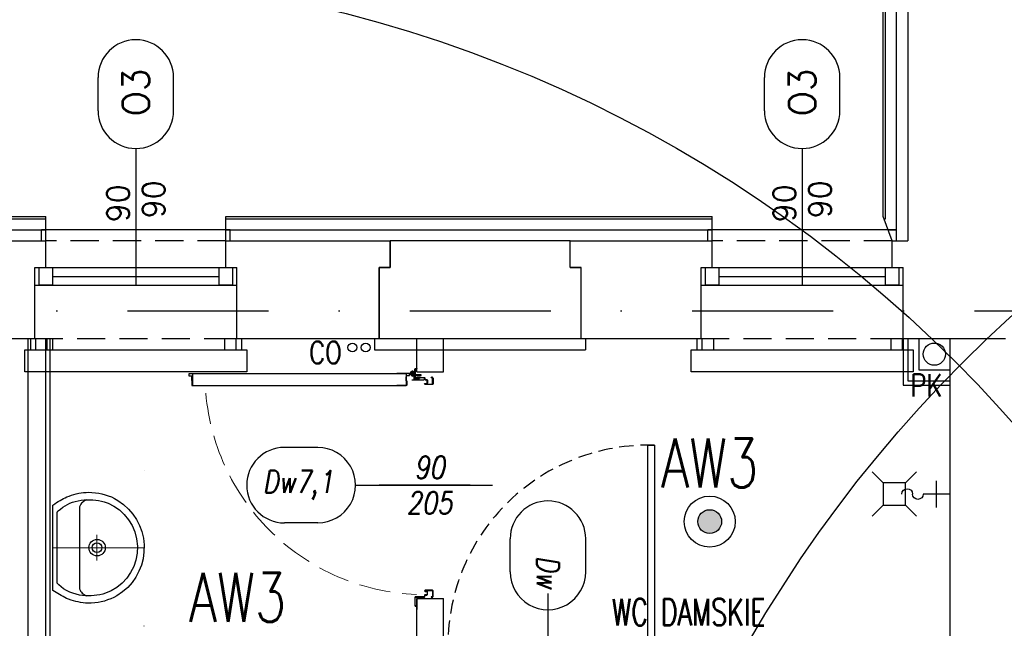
# Model space of a CAD drawing. Header units: millimetres. Extents: x 42924 to 92944, y -369470 to -179866.
# Tile 158 of 256: x 60080 to 60523, y -180784 to -180510. Entities that reach past the tile are written whole.
import ezdxf
from ezdxf.enums import TextEntityAlignment as Align

# ---------------------------------------------------------------- set-up
doc = ezdxf.new("R2010")
doc.units = ezdxf.units.MM
for name, pattern in [('CENTER', [0.6, 0.375, -0.075, 0.075, -0.075]), ('DASHDOT', [25.4, 12.7, -6.35, 0, -6.35]), ('DOT', [6.35, 0, -6.35]), ('HIDDEN', [9.525, 6.35, -3.175]), ('Hidden Line', [391.222223, 282.222223, -109])]:
    doc.linetypes.add(name, pattern=pattern)
doc.layers.get('0').update_dxf_attribs({"color": 8})
for name, color, linetype in [('!! 0_ Istn-okna', 8, 'Continuous'), ('!! 0_ Istn-sciany', 8, 'Continuous'), ('!! 0_ Istn-widok', 8, 'Continuous'), ('!! 0_Istn-armatura', 8, 'Continuous'), ('!! 0_Istn-cienka', 8, 'Continuous'), ('!! 0_Opis_okna', 8, 'Continuous'), ('!! 0_Opis_pom', 123, 'Continuous'), ('!! 0_Osie', 8, 'DASHDOT'), ('!! 1_ tynk zewn  - nowy', 8, 'Continuous'), ('!! 2 ZABUDOWA GK-MDF', 8, 'Continuous'), ('!! 2_ remont Ocieplenie', 8, 'ZIGZAG'), ('!! 2_Drzwi - nowe remont', 8, 'Continuous'), ('!! 2_drzwi opis', 8, 'Continuous'), ('!! 2_proj ściany remont', 8, 'Continuous'), ('!! 2_wypos-sanitarne', 8, 'Continuous'), ('0-osie-liniA', 8, 'DASHDOT'), ('E1', 2, 'Continuous'), ('E_0', 4, 'Continuous'), ('E_AW', 1, 'Continuous')]:
    doc.layers.add(name, color=color, linetype=linetype)
doc.layers.add('!! 0_Istn-grzejniki', color=8, linetype='Continuous', plot=False)
doc.layers.add('E_SAP_ZASIĘG', color=150, linetype='Continuous', plot=False)
doc.styles.add('50', font='ROMANS.shx', dxfattribs={"width": 0.8, "height": 10})
doc.styles.add('ARCHETYP', font='romans.shx', dxfattribs={"height": 15})
doc.styles.add('ELE1', font='romans.shx', dxfattribs={"width": 0.8, "height": 18})
doc.styles.add('TXT', font='simplex.shx')
doc.linetypes.add('ZIGZAG', pattern='A,0.00254,-5.08,[131,ltypeshp.shx,S=5.08,R=0,X=-5.08,Y=0],-10.16,[131,ltypeshp.shx,S=5.08,R=180,X=5.08,Y=0],-5.08', length=20.32254)

# ---------------------------------------------------------------- blocks, each defined once
blk = doc.blocks.new('A$C14D806DD')
at = {"layer": 'E_AW'}
h = blk.add_hatch(color=256, dxfattribs=at)
h.dxf.hatch_style = 1
h.paths.add_polyline_path([(5.36, 0, 1), (-5.36, 0, 1)])
at = {"layer": 'E_AW', "ltscale": 5}
for radius in [11.49, 5.36]:
    blk.add_circle((0, 0), radius, dxfattribs=at)
blk = doc.blocks.new('A$C19D82A3D')
for points in [[(-5, 10), (-10, 15)], [(5, 10), (10, 15)], [(-5, 0), (-10, -5)], [(5, 0), (10, -5)]]:
    blk.add_lwpolyline(points)
blk.add_lwpolyline([(-5, 10), (5, 10), (5, 0), (-5, 0)], close=True)
blk = doc.blocks.new('A$C22F40D41')
for points in [[(6, -6), (6, 6)], [(0, 0), (12, 0)]]:
    blk.add_lwpolyline(points)
for centre, start, end in [((14.4, 0), 180, 0), ((19.2, 0), 0, 180)]:
    blk.add_arc(centre, 2.4, start, end)
blk = doc.blocks.new('drzwi giszet')
blk.add_lwpolyline([(68617.39, -194499.27), (68617.39, -194409.27), (68620.39, -194409.27), (68620.39, -194499.27)], close=True)
blk.add_lwpolyline([(68572.43, -194476.09), (68572.43, -194526.09)])
at = {"linetype": 'HIDDEN'}
blk.add_arc((68617.39, -194499.27), 90, 88.0898, 180, dxfattribs=at)
blk = doc.blocks.new('zaw-dr-90-p')
at = {"color": 2, "linetype": 'CENTER', "ltscale": 0.2}
for p, q in [((12, 0), (-12, 0)), ((0, 12), (0, -12)), ((24.5, 24), (31, 24)), ((24.5, 19), (31, 19))]:
    blk.add_line(p, q, dxfattribs=at)
at = {"ltscale": 0.2}
for p, q in [((10, 12), (6.5, 12)), ((10, 0), (10, 6.5))]:
    blk.add_line(p, q, dxfattribs=at)
blk.add_lwpolyline([(0, 6.5), (23.5, 6.5, 0.414214), (28, 11), (28, 31), (24.5, 31), (24.5, 11, -0.414214), (23.5, 10), (0, 10, 4.561698), (7.6, 6.5), (4.9, 4.2)], format="xyb", dxfattribs=at)
blk.add_lwpolyline([(-0.2, -0.2), (-2.5, -0.2), (-2.5, 0.2), (-0.2, 0.2), (-0.2, 2.5), (0.2, 2.5), (0.2, 0.2), (2.8, 0.2), (2.8, -0.2), (0.2, -0.2), (0.2, -2.8), (-0.2, -2.8)], close=True)
blk.add_lwpolyline([(10, 10), (10, 39), (6.5, 39), (6.5, 10)], dxfattribs=at)
blk.add_circle((0, 0), 6.5, dxfattribs=at)
blk = doc.blocks.new('drzwi 90- sc 12')
for p, q in [((-13620.32, 20410.16), (-13620.32, 20313.77)), ((-13614.92, 20409.86), (-13620.32, 20409.86)), ((-13616.12, 20410.26), (-13620.22, 20410.26)), ((-13616.12, 20410.26), (-13620, 20410.26)), ((-13618.17, 20410.26), (-13616.22, 20410.26)), ((-13618.17, 20410.26), (-13616.22, 20410.26)), ((-13616.12, 20410.26), (-13616.12, 20411.46)), ((-13616.12, 20411.46), (-13615.02, 20411.46)), ((-13614.92, 20411.36), (-13614.92, 20313.77)), ((-13620.32, 20313.47), (-13620.32, 20317.97)), ((-13614.92, 20312.27), (-13614.92, 20317.97)), ((-13614.92, 20313.77), (-13620.32, 20313.77)), ((-13618.22, 20313.37), (-13620.22, 20313.37)), ((-13618.22, 20313.67), (-13618.22, 20313.37)), ((-13618.22, 20313.67), (-13616.42, 20313.67)), ((-13615.92, 20313.17), (-13615.92, 20312.17)), ((-13615.92, 20312.17), (-13615.02, 20312.17)), ((-13715.57, 20308.32), (-13715.57, 20308.56)), ((-13715.57, 20307.69), (-13715.57, 20308.56)), ((-13715.57, 20307.82), (-13715.57, 20308.56)), ((-13715.57, 20307.72), (-13715.37, 20307.72)), ((-13617.77, 20311.12), (-13617.77, 20305.72)), ((-13617.77, 20311.12), (-13617.77, 20305.72)), ((-13616.17, 20309.92), (-13617.37, 20309.92)), ((-13616.17, 20309.92), (-13616.17, 20311.02)), ((-13715.77, 20301.96), (-13716.27, 20301.96)), ((-13616.77, 20301.96), (-13616.27, 20301.96))]:
    blk.add_line(p, q)
for points in [[(-13665.27, 20284.96), (-13665.27, 20325.83)], [(-13615.57, 20309.64), (-13615.32, 20309.64), (-13615.32, 20309.82), (-13616.32, 20309.82), (-13616.32, 20309.64), (-13615.92, 20309.64)]]:
    blk.add_lwpolyline(points)
at = {"lineweight": 30}
for points in [[(-13716.27, 20308.92), (-13721.27, 20308.92)], [(-13716.27, 20308.92), (-13716.27, 20296.92)], [(-13614.27, 20308.92), (-13609.27, 20308.92)], [(-13614.27, 20308.92), (-13614.27, 20296.92)]]:
    blk.add_lwpolyline(points, dxfattribs=at)
at = {"ltscale": 0.2}
for points in [[(-13715.57, 20307.51), (-13715.57, 20309.48, 0.414214), (-13715.91, 20309.82), (-13719.43, 20309.82, 0.414214), (-13719.77, 20309.48), (-13719.77, 20308.92), (-13719.59, 20308.92), (-13719.59, 20309.48, -0.414214), (-13719.43, 20309.64), (-13716.97, 20309.64)], [(-13716.97, 20309.64), (-13715.91, 20309.64, -0.414214), (-13715.75, 20309.48), (-13715.75, 20307.51)], [(-13715.75, 20307.76), (-13715.75, 20305.58, 0.414214), (-13715.41, 20305.24), (-13714.96, 20305.24, -0.414214), (-13714.8, 20305.08), (-13714.8, 20304.48, 0.414214), (-13714.46, 20304.14), (-13713.28, 20304.14, 0.414214), (-13712.94, 20304.48), (-13712.94, 20305.15, -1), (-13712.75, 20305.15), (-13712.75, 20301.96, -0.414214), (-13712.91, 20301.8), (-13715.43, 20301.8, -0.414214), (-13715.59, 20301.96), (-13715.59, 20302.52), (-13715.77, 20302.52), (-13715.77, 20301.96, 0.414214), (-13715.43, 20301.62), (-13712.91, 20301.62, 0.414214), (-13712.57, 20301.96), (-13712.57, 20305.15, 1), (-13713.12, 20305.15), (-13713.12, 20304.48, -0.414214), (-13713.28, 20304.32), (-13714.46, 20304.32, -0.414214), (-13714.62, 20304.48), (-13714.62, 20305.08, 0.414214), (-13714.96, 20305.42), (-13715.41, 20305.42, -0.414214), (-13715.57, 20305.58), (-13715.57, 20307.64)], [(-13615.92, 20309.64), (-13616.63, 20309.64, 0.414214), (-13616.79, 20309.48), (-13616.79, 20305.58, -0.414214), (-13617.13, 20305.24), (-13617.58, 20305.24, 0.414214), (-13617.74, 20305.08), (-13617.74, 20304.48, -0.414214), (-13618.08, 20304.14), (-13619.26, 20304.14, -0.414214), (-13619.6, 20304.48), (-13619.6, 20305.15, 1), (-13619.79, 20305.15), (-13619.79, 20301.96, 0.414214), (-13619.63, 20301.8), (-13617.11, 20301.8, 0.414214), (-13616.95, 20301.96), (-13616.95, 20302.52), (-13616.77, 20302.52), (-13616.77, 20301.96, -0.414214), (-13617.11, 20301.62), (-13619.63, 20301.62, -0.414214), (-13619.97, 20301.96), (-13619.97, 20305.15, -1), (-13619.42, 20305.15), (-13619.42, 20304.48, 0.414214), (-13619.26, 20304.32), (-13618.08, 20304.32, 0.414214), (-13617.92, 20304.48), (-13617.92, 20305.08, -0.414214), (-13617.58, 20305.42), (-13617.13, 20305.42, 0.414214), (-13616.97, 20305.58), (-13616.97, 20309.48, -0.414214), (-13616.63, 20309.82), (-13613.11, 20309.82, -0.414214), (-13612.77, 20309.48), (-13612.77, 20308.92), (-13612.95, 20308.92), (-13612.95, 20309.48, 0.414214), (-13613.11, 20309.64), (-13615.57, 20309.64)]]:
    blk.add_lwpolyline(points, format="xyb", dxfattribs=at)
blk.add_lwpolyline([(-13616.79, 20308.82), (-13616.97, 20308.82), (-13616.97, 20307.42), (-13616.79, 20307.42)], close=True)
for centre, radius, start, end in [((-13620.22, 20410.16), 0.1, 90, 180), ((-13615.02, 20411.36), 0.1, 0, 90), ((-13620.22, 20313.47), 0.1, 180, 270), ((-13616.42, 20313.17), 0.5, 0, 90), ((-13615.02, 20312.27), 0.1, 270, 0), ((-13616.27, 20311.02), 0.1, 0, 90)]:
    blk.add_arc(centre, radius, start, end)
at = {"linetype": 'Hidden Line', "lineweight": 9, "ltscale": 0.05}
blk.add_arc((-13615.5, 20305.14), 99.12, 94.8005, 177.6944, dxfattribs=at)
at = {"xscale": 0.09999999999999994, "yscale": 0.09999999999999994, "zscale": 0.09999999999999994, "rotation": 180.0000000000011}
blk.add_blockref('zaw-dr-90-p', (-13614.92, 20310.92), dxfattribs=at)
blk = doc.blocks.new('A$C527aaae0')
at = {"lineweight": 5}
for points in [[(0, 0), (0, -0.4111)], [(0.1863, -0.1214), (0.1863, -0.1211)], [(0.1863, -0.1211), (0.1863, -0.1214)], [(-0.0573, -0.1985), (0.0582, -0.1985)]]:
    blk.add_lwpolyline(points, dxfattribs=at)
for points in [[(0.1915, -0.001), (0.1975, -0.0093), (0.203, -0.0173), (0.2082, -0.025), (0.213, -0.0326), (0.2175, -0.0402), (0.2216, -0.0479), (0.2255, -0.0558), (0.2292, -0.0639), (0.2328, -0.0735), (0.2366, -0.0845), (0.2399, -0.0953), (0.2429, -0.1061), (0.2453, -0.1169), (0.2473, -0.1278), (0.2487, -0.1389), (0.2495, -0.1502), (0.2498, -0.1618), (0.2492, -0.1766), (0.2478, -0.1918), (0.2457, -0.2067), (0.2428, -0.2214), (0.239, -0.2358), (0.2344, -0.25), (0.2289, -0.2639), (0.2225, -0.2775), (0.2132, -0.2936), (0.1947, -0.319), (0.174, -0.3415), (0.1513, -0.361), (0.1268, -0.3776), (0.1005, -0.391), (0.0726, -0.4011), (0.0432, -0.4079), (0.0125, -0.4112), (-0.0191, -0.4105), (-0.0495, -0.4063), (-0.0786, -0.3988), (-0.1062, -0.3881), (-0.1321, -0.3743), (-0.1563, -0.3574), (-0.1786, -0.3374), (-0.1988, -0.3143), (-0.2168, -0.2883), (-0.2237, -0.2746), (-0.2299, -0.2608), (-0.2353, -0.2468), (-0.24, -0.2327), (-0.2438, -0.2183), (-0.2467, -0.2037), (-0.2487, -0.1888), (-0.2498, -0.1735), (-0.2497, -0.1595), (-0.249, -0.1479), (-0.2479, -0.1367), (-0.2463, -0.1256), (-0.2444, -0.1148), (-0.242, -0.104), (-0.2392, -0.0932), (-0.2359, -0.0823), (-0.2322, -0.0712), (-0.2282, -0.0623), (-0.2242, -0.0541), (-0.22, -0.0461), (-0.2157, -0.0381), (-0.2113, -0.0303), (-0.2067, -0.0225), (-0.2019, -0.0148), (-0.1969, -0.0071), (-0.1921, -0.001)], [(0.1608, -0.0198), (0.1622, -0.0209), (0.1634, -0.022), (0.1645, -0.023), (0.1654, -0.024), (0.1663, -0.025), (0.1672, -0.0261), (0.1682, -0.0273), (0.1692, -0.0287), (0.1739, -0.0344), (0.1821, -0.0451), (0.1893, -0.0557), (0.1954, -0.0665), (0.2007, -0.0776), (0.2051, -0.0891), (0.2087, -0.1012), (0.2116, -0.114), (0.2138, -0.1277), (0.2152, -0.1416), (0.216, -0.1551), (0.2162, -0.1682), (0.2158, -0.181), (0.2146, -0.1937), (0.2128, -0.2063), (0.2103, -0.2189), (0.2069, -0.2316), (0.2007, -0.2493), (0.1874, -0.2756), (0.1704, -0.3001), (0.1499, -0.3221), (0.1263, -0.3413), (0.1, -0.3573), (0.0711, -0.3696), (0.0402, -0.3777), (0.0074, -0.3812), (-0.0248, -0.3802), (-0.0555, -0.3745), (-0.0846, -0.3645), (-0.1119, -0.3506), (-0.1369, -0.3331), (-0.1592, -0.3122), (-0.1785, -0.2885), (-0.1945, -0.2622), (-0.2053, -0.2373), (-0.2088, -0.2247), (-0.2117, -0.2119), (-0.2139, -0.1991), (-0.2155, -0.1862), (-0.2165, -0.1732), (-0.2167, -0.1601), (-0.2161, -0.147), (-0.2148, -0.1337), (-0.2129, -0.12), (-0.2097, -0.1056), (-0.2052, -0.0909), (-0.1995, -0.0763), (-0.1928, -0.0622), (-0.1851, -0.049), (-0.1767, -0.0372), (-0.1676, -0.0271), (-0.159, -0.0198)]]:
    blk.add_lwpolyline(points, close=True)
blk.add_lwpolyline([(0.2151, -0.1518), (0.2126, -0.1464), (0.21, -0.1415), (0.2071, -0.1372), (0.2038, -0.1333), (0.2, -0.1297), (0.1955, -0.1264), (0.1903, -0.1232), (0.1842, -0.1211), (-0.1851, -0.1211), (-0.1909, -0.1228), (-0.1959, -0.1256), (-0.2003, -0.1289), (-0.2043, -0.1326), (-0.2078, -0.1367), (-0.2109, -0.1413), (-0.2137, -0.1463), (-0.2163, -0.1518), (-0.2163, -0.1521)])
at = {"linetype": 'DOT'}
blk.add_lwpolyline([(-0.3533, -0.4109), (0.3467, -0.4109), (0.3467, -1.0109), (-0.3533, -1.0109)], close=True, dxfattribs=at)
for radius in [0.0371, 0.0219]:
    blk.add_circle((0.0005, -0.1995), radius)
blk = doc.blocks.new('1_ok-opis')
blk.add_line((0, 111.61), (0, 50))
for points in [[(-17, 128.61), (-17, 143.61)], [(17, 128.61), (17, 143.61)]]:
    blk.add_lwpolyline(points)
for centre, start, end in [((0, 143.61), 0, 180), ((0, 128.61), 180, 0)]:
    blk.add_arc(centre, 17, start, end)
at = {"style": 'ARCHETYP'}
for tag, height, rotation, p in [('NR', 12, 90, (0, 136.9)), ('NR', 12, 270, (0, 136.9)), ('SZEROKOŚĆ', 10, 90, (-8, 78.29)), ('WYSOKOŚĆ', 10, 270, (-8, 78.29)), ('SZEROKOŚĆ', 10, 270, (8, 78.29)), ('WYSOKOŚĆ', 10, 90, (8, 78.29))]:
    blk.add_attdef(tag, text='', height=height, rotation=rotation, dxfattribs=at).set_placement(p, align=Align.MIDDLE)
blk = doc.blocks.new('BLOK OSI')
at = {"layer": '0-osie-liniA', "ltscale": 5}
blk.add_lwpolyline([(48639.33, -194402.09), (55424.28, -194402.09)], dxfattribs=at)

msp = doc.modelspace()

# ---------------------------------------------------------------- linework, layer by layer
at = {"layer": '!! 0_ Istn-okna'}
for points in [[(60086.56735, -180621.3878), (60177.56735, -180621.3878)], [(60386.56735, -180621.3878), (60477.56735, -180621.3878)], [(60094.56735, -180625.3878), (60169.56735, -180625.3878)], [(60394.56735, -180625.3878), (60469.56735, -180625.3878)], [(60086.56735, -180629.3878), (60177.56735, -180629.3878)], [(60386.56735, -180629.3878), (60477.56735, -180629.3878)]]:
    msp.add_lwpolyline(points, dxfattribs=at)
for points in [[(60088.56735, -180621.3878), (60094.56735, -180621.3878), (60094.56735, -180629.3878), (60088.56735, -180629.3878)], [(60169.56735, -180621.3878), (60175.56735, -180621.3878), (60175.56735, -180629.3878), (60169.56735, -180629.3878)], [(60388.56735, -180621.3878), (60394.56735, -180621.3878), (60394.56735, -180629.3878), (60388.56735, -180629.3878)], [(60469.56735, -180621.3878), (60475.56735, -180621.3878), (60475.56735, -180629.3878), (60469.56735, -180629.3878)]]:
    msp.add_lwpolyline(points, close=True, dxfattribs=at)
at = {"layer": '!! 0_ Istn-sciany'}
for points in [[(60479.56735, -180249.3878), (60479.56735, -180609.3878)], [(60027.56735, -180609.3878), (60091.56735, -180609.3878)], [(60091.56735, -180621.3878), (60091.56735, -180609.3878)], [(60172.56735, -180609.3878), (60246.56735, -180609.3878)], [(60172.56735, -180621.3878), (60172.56735, -180609.3878)], [(60246.56735, -180621.3878), (60246.56735, -180609.3878)], [(60327.56735, -180609.3878), (60391.56735, -180609.3878)], [(60327.56735, -180621.3878), (60327.56735, -180609.3878)], [(60391.56735, -180621.3878), (60391.56735, -180609.3878)], [(60472.56735, -180609.3878), (60479.56735, -180609.3878)], [(60472.56735, -180621.3878), (60472.56735, -180609.3878)], [(60086.56735, -180621.3878), (60091.56735, -180621.3878)], [(60086.56735, -180653.3878), (60086.56735, -180621.3878)], [(60172.56735, -180621.3878), (60177.56735, -180621.3878)], [(60177.56735, -180653.3878), (60177.56735, -180621.3878)], [(60241.56735, -180621.3878), (60246.56735, -180621.3878)], [(60241.56735, -180653.3878), (60241.56735, -180621.3878)], [(60327.56735, -180621.3878), (60332.56735, -180621.3878)], [(60332.56735, -180653.3878), (60332.56735, -180621.3878)], [(60386.56735, -180621.3878), (60391.56735, -180621.3878)], [(60386.56735, -180653.3878), (60386.56735, -180621.3878)], [(60472.56735, -180621.3878), (60477.56735, -180621.3878)], [(60477.56735, -180653.3878), (60477.56735, -180621.3878)], [(60049.56735, -180653.3878), (60086.56735, -180653.3878)], [(60177.56735, -180653.3878), (60194.56735, -180653.3878)], [(60206.56735, -180653.3878), (60241.56735, -180653.3878)], [(60332.56735, -180653.3878), (60386.56735, -180653.3878)], [(60477.56735, -180653.3878), (60498.56735, -180653.3878)], [(60498.56735, -180653.3878), (60498.56735, -180805.3878)]]:
    msp.add_lwpolyline(points, dxfattribs=at)
at = {"layer": '!! 0_ Istn-widok'}
for points in [[(60174.56735, -180604.3878), (60089.56735, -180604.3878)], [(60089.56735, -180609.3878), (60089.56735, -180604.3878)], [(60174.56735, -180609.3878), (60174.56735, -180604.3878)], [(60474.56735, -180604.3878), (60389.56735, -180604.3878)], [(60389.56735, -180609.3878), (60389.56735, -180604.3878)], [(60474.56735, -180609.3878), (60474.56735, -180604.3878)], [(60084.56735, -180653.3878), (60084.56735, -180658.3878)], [(60094.56735, -180653.3878), (60094.56735, -180658.3878)], [(60179.56735, -180653.3878), (60179.56735, -180658.3878)], [(60194.56735, -180653.3878), (60206.56735, -180653.3878)], [(60239.56735, -180653.3878), (60239.56735, -180658.3878)], [(60334.56735, -180653.3878), (60334.56735, -180658.3878)], [(60384.56735, -180653.3878), (60384.56735, -180658.3878)], [(60479.56735, -180653.3878), (60479.56735, -180658.3878)], [(60498.56735, -180653.3878), (60523.56735, -180653.3878)], [(60084.56735, -180658.3878), (60179.56735, -180658.3878)], [(60239.56735, -180658.3878), (60334.56735, -180658.3878)], [(60384.56735, -180658.3878), (60479.56735, -180658.3878)]]:
    msp.add_lwpolyline(points, dxfattribs=at)
at = {"layer": '!! 0_Istn-armatura'}
for centre, radius in [((60229.56735, -180657.3878), 2), ((60235.56735, -180657.3878), 2), ((60491.56735, -180660.3878), 5)]:
    msp.add_circle(centre, radius, dxfattribs=at)
at = {"layer": '!! 0_Istn-cienka', "linetype": 'HIDDEN', "ltscale": 2}
for points in [[(60172.56735, -180609.3878), (60091.56735, -180609.3878)], [(60472.56735, -180609.3878), (60391.56735, -180609.3878)], [(60086.56735, -180653.3878), (60177.56735, -180653.3878)], [(60241.56735, -180653.3878), (60332.56735, -180653.3878)], [(60386.56735, -180653.3878), (60477.56735, -180653.3878)]]:
    msp.add_lwpolyline(points, dxfattribs=at)
at = {"layer": '!! 0_Istn-grzejniki'}
for points in [[(60177.06735, -180653.3878), (60177.06735, -180658.3878), (60182.06735, -180658.3878), (60182.06735, -180668.3878), (60082.06735, -180668.3878), (60082.06735, -180658.3878), (60087.06735, -180658.3878), (60087.06735, -180653.3878), (60092.06735, -180653.3878), (60092.06735, -180658.3878), (60172.06735, -180658.3878), (60172.06735, -180653.3878)], [(60477.06735, -180653.3878), (60477.06735, -180658.3878), (60482.06735, -180658.3878), (60482.06735, -180668.3878), (60382.06735, -180668.3878), (60382.06735, -180658.3878), (60387.06735, -180658.3878), (60387.06735, -180653.3878), (60392.06735, -180653.3878), (60392.06735, -180658.3878), (60472.06735, -180658.3878), (60472.06735, -180653.3878)]]:
    msp.add_lwpolyline(points, close=True, dxfattribs=at)
at = {"layer": '!! 1_ tynk zewn  - nowy'}
for points in [[(60468.56735, -180598.3878), (60468.56735, -180238.3878), (60548.56735, -180238.3878)], [(60468.93099, -180599.3878), (60469.56735, -180599.3878), (60469.56735, -180239.3878), (60548.56735, -180239.3878)], [(60027.56735, -180598.3878), (60091.56735, -180598.3878)], [(60027.56735, -180599.3878), (60091.56735, -180599.3878)], [(60091.56735, -180609.3878), (60091.56735, -180598.3878)], [(60172.56735, -180598.3878), (60391.56735, -180598.3878)], [(60172.56735, -180609.3878), (60172.56735, -180598.3878)], [(60172.56735, -180599.3878), (60391.56735, -180599.3878)], [(60391.56735, -180609.3878), (60391.56735, -180598.3878)], [(60472.56735, -180609.3878), (60468.56735, -180598.3878)]]:
    msp.add_lwpolyline(points, dxfattribs=at)
at = {"layer": '!! 2 ZABUDOWA GK-MDF'}
for points in [[(60091.56735, -180941.3878), (60091.56735, -180653.3878)], [(60093.56735, -180941.3878), (60093.56735, -180653.3878)], [(60477.56735, -180653.3878), (60477.56735, -180674.3878), (60498.56735, -180674.3878)], [(60479.56735, -180653.3878), (60479.56735, -180672.3878), (60498.56735, -180672.3878)], [(60484.56735, -180653.3878), (60484.56735, -180667.3878), (60498.56735, -180667.3878)]]:
    msp.add_lwpolyline(points, dxfattribs=at)
at = {"layer": '!! 2_ remont Ocieplenie', "linetype": 'ZIGZAG', "ltscale": 0.75}
for points in [[(60470.74917, -180604.3878), (60474.56735, -180604.3878), (60474.56735, -180244.3878), (60548.56735, -180244.3878)], [(60027.56735, -180604.3878), (60091.56735, -180604.3878)], [(60172.56735, -180604.3878), (60391.56735, -180604.3878)]]:
    msp.add_lwpolyline(points, dxfattribs=at)
at = {"layer": '!! 2_proj ściany remont'}
msp.add_lwpolyline([(60241.56735, -180653.3878), (60332.56735, -180653.3878), (60332.56735, -180621.3878), (60327.56735, -180621.3878), (60327.56735, -180609.3878), (60246.56735, -180609.3878), (60246.56735, -180621.3878), (60241.56735, -180621.3878)], close=True, dxfattribs=at)
for points in [[(60083.56735, -180941.3878), (60083.56735, -180653.3878)], [(60258.56735, -180668.3878), (60258.56735, -180653.3878)], [(60270.56735, -180668.3878), (60270.56735, -180653.3878)], [(60258.56735, -180668.3878), (60270.56735, -180668.3878)], [(60258.56735, -180941.3878), (60258.56735, -180770.3878)], [(60258.56735, -180770.3878), (60270.56735, -180770.3878)], [(60270.56735, -180941.3878), (60270.56735, -180770.3878)]]:
    msp.add_lwpolyline(points, dxfattribs=at)
at = {"layer": 'E_SAP_ZASIĘG'}
for centre in [(60076.8218, -181088.08994), (60928.90732, -181088.08994)]:
    msp.add_circle(centre, 600, dxfattribs=at)

# ---------------------------------------------------------------- block references
at = {"layer": '!! 0_Opis_okna'}
ref = msp.add_blockref('1_ok-opis', (60132.06735, -180679.3878), dxfattribs=at)
ref.add_attrib('WYSOKOŚĆ', '90', dxfattribs={"layer": '0', "height": 10, "rotation": 90, "style": 'ARCHETYP'}).set_placement((60140.06735, -180590.66739), align=Align.MIDDLE)
ref.add_attrib('SZEROKOŚĆ', '90', dxfattribs={"layer": '0', "height": 10, "rotation": 90, "style": 'ARCHETYP'}).set_placement((60124.06735, -180592.44085), align=Align.MIDDLE)
ref.add_attrib('NR', 'O3', dxfattribs={"layer": '0', "height": 12, "rotation": 90, "style": 'ARCHETYP'}).set_placement((60132.06735, -180542.48635), align=Align.MIDDLE)
ref = msp.add_blockref('1_ok-opis', (60432.06735, -180679.3878), dxfattribs=at)
ref.add_attrib('WYSOKOŚĆ', '90', dxfattribs={"layer": '0', "height": 10, "rotation": 90, "style": 'ARCHETYP'}).set_placement((60440.06735, -180590.66739), align=Align.MIDDLE)
ref.add_attrib('SZEROKOŚĆ', '90', dxfattribs={"layer": '0', "height": 10, "rotation": 90, "style": 'ARCHETYP'}).set_placement((60424.06735, -180592.44085), align=Align.MIDDLE)
ref.add_attrib('NR', 'O3', dxfattribs={"layer": '0', "height": 12, "rotation": 90, "style": 'ARCHETYP'}).set_placement((60432.06735, -180542.48635), align=Align.MIDDLE)
at = {"layer": '!! 0_Osie'}
msp.add_blockref('BLOK OSI', (8819.85593, 13761.2005), dxfattribs=at)
at = {"layer": '!! 2_Drzwi - nowe remont', "rotation": 90.00000000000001}
msp.add_blockref('drzwi 90- sc 12', (80567.49169, -167054.1181), dxfattribs=at)
at = {"layer": '!! 2_Drzwi - nowe remont'}
msp.add_blockref('drzwi giszet', (-8254.82229, 13707.87768), dxfattribs=at)
at = {"layer": '!! 2_drzwi opis'}
ref = msp.add_blockref('1_ok-opis', (60342.57812, -180719.38775), dxfattribs=dict(at, rotation=90.00000361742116))
ref.add_attrib('WYSOKOŚĆ', '90', dxfattribs={"layer": '0', "height": 10, "rotation": 0.0000036, "style": '50', "oblique": 10, "width": 0.8}).set_placement((60264.28727, -180711.38776), align=Align.MIDDLE)
ref.add_attrib('SZEROKOŚĆ', '205', dxfattribs={"layer": '0', "height": 10, "rotation": 0.0000036, "style": '50', "oblique": 10, "width": 0.8}).set_placement((60264.28727, -180727.38776), align=Align.MIDDLE)
ref.add_attrib('NR', 'Dw7,1', dxfattribs={"layer": '0', "height": 10, "rotation": 0.0000036, "style": '50', "oblique": 10, "width": 0.8}).set_placement((60205.13585, -180719.38776), align=Align.MIDDLE)
ref = msp.add_blockref('1_ok-opis', (60317.60429, -180887.12053), dxfattribs=dict(at, rotation=3.617421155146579e-06))
ref.add_attrib('WYSOKOŚĆ', '90', dxfattribs={"layer": '0', "height": 10, "rotation": 270.0000036, "style": '50', "oblique": 10, "width": 0.8}).set_placement((60325.60428, -180808.82968), align=Align.MIDDLE)
ref.add_attrib('SZEROKOŚĆ', '205', dxfattribs={"layer": '0', "height": 10, "rotation": 270.0000036, "style": '50', "oblique": 10, "width": 0.8}).set_placement((60309.60428, -180808.82968), align=Align.MIDDLE)
ref.add_attrib('NR', 'Dw', dxfattribs={"layer": '0', "height": 10, "rotation": 270.0000036, "style": '50', "oblique": 10, "width": 0.8}).set_placement((60317.60428, -180758.50928), align=Align.MIDDLE)
at = {"layer": '!! 2_wypos-sanitarne', "xscale": 100, "yscale": 100, "zscale": 100, "rotation": 90}
msp.add_blockref('A$C527aaae0', (60094.66404, -180747.58307), dxfattribs=at)
at = {"layer": '!! 2_wypos-sanitarne', "xscale": -1, "rotation": 270}
msp.add_blockref('A$C19D82A3D', (60468.56735, -180723.3878), dxfattribs=at)
at = {"layer": '!! 2_wypos-sanitarne', "xscale": -1}
msp.add_blockref('A$C22F40D41', (60498.56735, -180723.3878), dxfattribs=at)
at = {"layer": 'E_0'}
msp.add_blockref('A$C14D806DD', (60390.42051, -180735.81758), dxfattribs=at)

# ---------------------------------------------------------------- texts
at = {"layer": '!! 0_Istn-armatura', "style": 'ARCHETYP', "width": 0.8}
for s, p in [('CO', (60210.0524, -180664.6501)), ('PK', (60480.80307, -180679.42558))]:
    msp.add_text(s, height=10, rotation=0, dxfattribs=at).set_placement(p)
at = {"layer": '!! 0_Opis_pom', "ltscale": 0.7, "style": 'TXT', "width": 0.7}
msp.add_text('WC DAMSKIE', height=12, dxfattribs=at).set_placement((60380.98497, -180782.53349), align=Align.CENTER)
at = {"layer": 'E1', "style": 'ELE1', "width": 0.75}
for p in [(60390.42051, -180709.45134), (60177.86487, -180769.95835)]:
    msp.add_text('AW3', height=22, dxfattribs=at).set_placement(p, align=Align.MIDDLE_CENTER)

doc.saveas('drawing.dxf')
